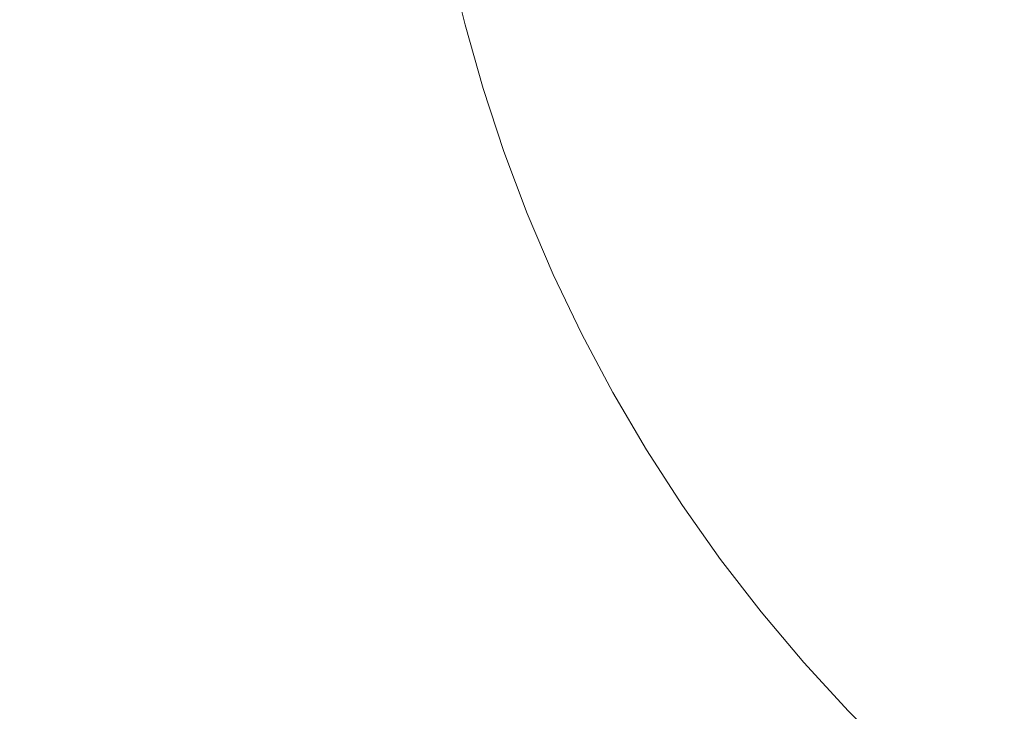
# Model space of a CAD drawing. Header units: centimetres. Extents: x -26.3 to 27.5, y 4.8 to 73.5.
# Tile 138 of 256: x -8.1118 to -8.0488, y 5.231 to 5.2753. Entities that reach past the tile are written whole.
import ezdxf

# ---------------------------------------------------------------- set-up
doc = ezdxf.new("R2010")
doc.units = ezdxf.units.CM
doc.header["$LTSCALE"] = 2.54
doc.layers.add('Lucido design-1', color=7, linetype='Continuous')

# ---------------------------------------------------------------- blocks, each defined once
blk = doc.blocks.new('Gruppo-3-1')
at = {"color": 7, "linetype": 'Continuous', "lineweight": 9}
for points in [[(-25.986537, 6.500212, -1479.014839), (-25.986537, 4.900212, -1479.014839), (27.113463, 4.900212, -1479.014839), (27.113463, 6.500212, -1479.014839)], [(-25.986537, 6.500212, -1515.114839), (-25.986537, 4.900212, -1515.114839), (27.113463, 4.900212, -1515.114839), (27.113463, 6.500212, -1515.114839)]]:
    blk.add_3dface(points, dxfattribs=at)
for points, invisible_edges in [([(-8.086537, 6.500212, -1479.414839), (9.213463, 6.500212, -1479.414839), (9.113463, 5.200212, -1479.414839), (-7.986537, 5.200212, -1479.414839)], 10), ([(-8.086537, 5.300212, -1479.414839), (-8.086537, 6.500212, -1479.414839), (-7.986537, 5.200212, -1479.414839)], 10), ([(-8.086537, 6.500212, -1515.514839), (9.213463, 6.500212, -1515.514839), (9.113463, 5.200212, -1515.514839), (-7.986537, 5.200212, -1515.514839)], 10), ([(-8.086537, 5.300212, -1515.514839), (-8.086537, 6.500212, -1515.514839), (-7.986537, 5.200212, -1515.514839)], 10), ([(-8.086177, 5.291731, -1479.414839), (-8.086447, 5.295968, -1479.414839), (-8.086537, 5.300212, -1479.414839), (-7.986537, 5.200212, -1479.414839)], 12), ([(-8.086447, 5.295968, -1515.514839), (-8.086537, 5.300212, -1515.514839), (-7.986537, 5.200212, -1515.514839)], 10), ([(-7.986537, 5.200212, -1515.514839), (-8.085727, 5.28751, -1515.514839), (-8.086177, 5.291731, -1515.514839), (-8.086447, 5.295968, -1515.514839)], 9), ([(-8.085099, 5.283312, -1479.414839), (-8.085727, 5.28751, -1479.414839), (-8.086177, 5.291731, -1479.414839), (-7.986537, 5.200212, -1479.414839)], 12), ([(-8.085727, 5.28751, -1515.514839), (-8.038968, 5.215059, -1515.514839), (-8.042535, 5.217361, -1515.514839), (-8.046001, 5.219812, -1515.514839)], 9), ([(-8.085727, 5.28751, -1515.514839), (-8.01582, 5.204595, -1515.514839), (-8.019851, 5.205924, -1515.514839)], 9), ([(-8.085727, 5.28751, -1515.514839), (-7.999239, 5.201022, -1515.514839), (-8.003437, 5.20165, -1515.514839)], 9), ([(-8.085727, 5.28751, -1515.514839), (-7.986537, 5.200212, -1515.514839), (-7.990782, 5.200302, -1515.514839), (-7.995018, 5.200572, -1515.514839)], 9), ([(-8.046001, 5.219812, -1515.514839), (-8.049359, 5.222408, -1515.514839), (-8.085727, 5.28751, -1515.514839)], 10), ([(-8.085727, 5.28751, -1515.514839), (-8.011735, 5.203439, -1515.514839), (-8.01582, 5.204595, -1515.514839)], 9), ([(-7.995018, 5.200572, -1515.514839), (-7.999239, 5.201022, -1515.514839), (-8.085727, 5.28751, -1515.514839)], 10), ([(-8.049359, 5.222408, -1515.514839), (-8.052605, 5.225145, -1515.514839), (-8.085727, 5.28751, -1515.514839)], 10), ([(-8.085727, 5.28751, -1515.514839), (-8.027728, 5.209089, -1515.514839), (-8.031558, 5.210919, -1515.514839)], 9), ([(-8.003437, 5.20165, -1515.514839), (-8.007605, 5.202456, -1515.514839), (-8.011735, 5.203439, -1515.514839), (-8.085727, 5.28751, -1515.514839)], 12), ([(-8.052605, 5.225145, -1515.514839), (-8.055731, 5.228016, -1515.514839), (-8.058733, 5.231018, -1515.514839), (-8.085727, 5.28751, -1515.514839)], 12), ([(-8.019851, 5.205924, -1515.514839), (-8.023823, 5.207423, -1515.514839), (-8.027728, 5.209089, -1515.514839), (-8.085727, 5.28751, -1515.514839)], 12), ([(-8.031558, 5.210919, -1515.514839), (-8.035307, 5.212911, -1515.514839), (-8.038968, 5.215059, -1515.514839), (-8.085727, 5.28751, -1515.514839)], 12), ([(-8.084293, 5.279144, -1515.514839), (-8.085099, 5.283312, -1515.514839), (-8.085727, 5.28751, -1515.514839), (-8.058733, 5.231018, -1515.514839)], 12), ([(-7.986537, 5.200212, -1479.414839), (-8.084293, 5.279144, -1479.414839), (-8.085099, 5.283312, -1479.414839)], 9), ([(-8.104433, 5.274804, -1479.416984), (-8.105405, 5.27983, -1479.416984), (-8.101336, 5.280528, -1479.416205), (-8.100397, 5.275673, -1479.416205)], 15), ([(-8.104433, 5.274804, -1515.516984), (-8.105405, 5.27983, -1515.516984), (-8.101336, 5.280528, -1515.516205), (-8.100397, 5.275673, -1515.516205)], 15), ([(-8.108429, 5.273942, -1479.417935), (-8.109434, 5.279139, -1479.417935), (-8.105405, 5.27983, -1479.416984), (-8.104433, 5.274804, -1479.416984)], 15), ([(-8.108429, 5.273942, -1515.517935), (-8.109434, 5.279139, -1515.517935), (-8.105405, 5.27983, -1515.516984), (-8.104433, 5.274804, -1515.516984)], 15), ([(-8.112379, 5.273091, -1479.419055), (-8.113416, 5.278456, -1479.419055), (-8.109434, 5.279139, -1479.417935), (-8.108429, 5.273942, -1479.417935)], 15), ([(-8.112379, 5.273091, -1515.519055), (-8.113416, 5.278456, -1515.519055), (-8.109434, 5.279139, -1515.517935), (-8.108429, 5.273942, -1515.517935)], 15), ([(-8.087106, 5.274026, -1479.414916), (-8.088127, 5.278318, -1479.414916), (-8.084293, 5.279144, -1479.414839), (-8.083311, 5.275014, -1479.414839)], 11), ([(-8.087106, 5.274026, -1515.514916), (-8.088127, 5.278318, -1515.514916), (-8.084293, 5.279144, -1515.514839), (-8.083311, 5.275014, -1515.514839)], 11), ([(-7.986537, 5.200212, -1479.414839), (-8.083311, 5.275014, -1479.414839), (-8.084293, 5.279144, -1479.414839)], 9), ([(-8.058733, 5.231018, -1515.514839), (-8.082154, 5.27093, -1515.514839), (-8.083311, 5.275014, -1515.514839), (-8.084293, 5.279144, -1515.514839)], 9), ([(-8.091174, 5.272967, -1479.41517), (-8.092236, 5.277432, -1479.41517), (-8.088127, 5.278318, -1479.414916), (-8.087106, 5.274026, -1479.414916)], 15), ([(-8.091174, 5.272967, -1515.51517), (-8.092236, 5.277432, -1515.51517), (-8.088127, 5.278318, -1515.514916), (-8.087106, 5.274026, -1515.514916)], 15), ([(-8.095226, 5.271912, -1479.4156), (-8.09633, 5.27655, -1479.4156), (-8.092236, 5.277432, -1479.41517), (-8.091174, 5.272967, -1479.41517)], 15), ([(-8.095226, 5.271912, -1515.5156), (-8.09633, 5.27655, -1515.5156), (-8.092236, 5.277432, -1515.51517), (-8.091174, 5.272967, -1515.51517)], 15), ([(-8.099253, 5.270863, -1479.416205), (-8.100397, 5.275673, -1479.416205), (-8.09633, 5.27655, -1479.4156), (-8.095226, 5.271912, -1479.4156)], 15), ([(-8.099253, 5.270863, -1515.516205), (-8.100397, 5.275673, -1515.516205), (-8.09633, 5.27655, -1515.5156), (-8.095226, 5.271912, -1515.5156)], 15), ([(-8.103248, 5.269823, -1479.416984), (-8.104433, 5.274804, -1479.416984), (-8.100397, 5.275673, -1479.416205), (-8.099253, 5.270863, -1479.416205)], 15), ([(-8.103248, 5.269823, -1515.516984), (-8.104433, 5.274804, -1515.516984), (-8.100397, 5.275673, -1515.516205), (-8.099253, 5.270863, -1515.516205)], 15), ([(-8.107204, 5.268793, -1479.417935), (-8.108429, 5.273942, -1479.417935), (-8.104433, 5.274804, -1479.416984), (-8.103248, 5.269823, -1479.416984)], 15), ([(-8.107204, 5.268793, -1515.517935), (-8.108429, 5.273942, -1515.517935), (-8.104433, 5.274804, -1515.516984), (-8.103248, 5.269823, -1515.516984)], 15), ([(-8.085904, 5.269781, -1479.414916), (-8.087106, 5.274026, -1479.414916), (-8.083311, 5.275014, -1479.414839), (-8.082154, 5.27093, -1479.414839)], 11), ([(-8.085904, 5.269781, -1515.514916), (-8.087106, 5.274026, -1515.514916), (-8.083311, 5.275014, -1515.514839), (-8.082154, 5.27093, -1515.514839)], 11), ([(-7.986537, 5.200212, -1479.414839), (-8.080825, 5.266898, -1479.414839), (-8.082154, 5.27093, -1479.414839), (-8.083311, 5.275014, -1479.414839)], 9), ([(-8.111114, 5.267775, -1479.419055), (-8.112379, 5.273091, -1479.419055), (-8.108429, 5.273942, -1479.417935), (-8.107204, 5.268793, -1479.417935)], 15), ([(-8.111114, 5.267775, -1515.519055), (-8.112379, 5.273091, -1515.519055), (-8.108429, 5.273942, -1515.517935), (-8.107204, 5.268793, -1515.517935)], 15), ([(-8.089924, 5.26855, -1479.41517), (-8.091174, 5.272967, -1479.41517), (-8.087106, 5.274026, -1479.414916), (-8.085904, 5.269781, -1479.414916)], 15), ([(-8.089924, 5.26855, -1515.51517), (-8.091174, 5.272967, -1515.51517), (-8.087106, 5.274026, -1515.514916), (-8.085904, 5.269781, -1515.514916)], 15), ([(-8.114972, 5.26677, -1479.420342), (-8.116275, 5.272251, -1479.420342), (-8.112379, 5.273091, -1479.419055), (-8.111114, 5.267775, -1479.419055)], 15), ([(-8.114972, 5.26677, -1515.520342), (-8.116275, 5.272251, -1515.520342), (-8.112379, 5.273091, -1515.519055), (-8.111114, 5.267775, -1515.519055)], 15), ([(-8.093927, 5.267324, -1479.4156), (-8.095226, 5.271912, -1479.4156), (-8.091174, 5.272967, -1479.41517), (-8.089924, 5.26855, -1479.41517)], 15), ([(-8.093927, 5.267324, -1515.5156), (-8.095226, 5.271912, -1515.5156), (-8.091174, 5.272967, -1515.51517), (-8.089924, 5.26855, -1515.51517)], 15), ([(-8.097906, 5.266106, -1479.416205), (-8.099253, 5.270863, -1479.416205), (-8.095226, 5.271912, -1479.4156), (-8.093927, 5.267324, -1479.4156)], 15), ([(-8.097906, 5.266106, -1515.516205), (-8.099253, 5.270863, -1515.516205), (-8.095226, 5.271912, -1515.5156), (-8.093927, 5.267324, -1515.5156)], 15), ([(-8.101853, 5.264897, -1479.416984), (-8.103248, 5.269823, -1479.416984), (-8.099253, 5.270863, -1479.416205), (-8.097906, 5.266106, -1479.416205)], 15), ([(-8.101853, 5.264897, -1515.516984), (-8.103248, 5.269823, -1515.516984), (-8.099253, 5.270863, -1515.516205), (-8.097906, 5.266106, -1515.516205)], 15), ([(-8.084523, 5.265591, -1479.414916), (-8.085904, 5.269781, -1479.414916), (-8.082154, 5.27093, -1479.414839), (-8.080825, 5.266898, -1479.414839)], 11), ([(-8.084523, 5.265591, -1515.514916), (-8.085904, 5.269781, -1515.514916), (-8.082154, 5.27093, -1515.514839), (-8.080825, 5.266898, -1515.514839)], 11), ([(-8.082154, 5.27093, -1515.514839), (-8.058733, 5.231018, -1515.514839), (-8.061605, 5.234145, -1515.514839), (-8.064341, 5.23739, -1515.514839)], 9), ([(-8.080825, 5.266898, -1515.514839), (-8.082154, 5.27093, -1515.514839), (-8.064341, 5.23739, -1515.514839)], 10), ([(-8.105762, 5.2637, -1479.417935), (-8.107204, 5.268793, -1479.417935), (-8.103248, 5.269823, -1479.416984), (-8.101853, 5.264897, -1479.416984)], 15), ([(-8.105762, 5.2637, -1515.517935), (-8.107204, 5.268793, -1515.517935), (-8.103248, 5.269823, -1515.516984), (-8.101853, 5.264897, -1515.516984)], 15), ([(-8.088487, 5.264191, -1479.41517), (-8.089924, 5.26855, -1479.41517), (-8.085904, 5.269781, -1479.414916), (-8.084523, 5.265591, -1479.414916)], 15), ([(-8.088487, 5.264191, -1515.51517), (-8.089924, 5.26855, -1515.51517), (-8.085904, 5.269781, -1515.514916), (-8.084523, 5.265591, -1515.514916)], 15), ([(-8.109625, 5.262517, -1479.419055), (-8.111114, 5.267775, -1479.419055), (-8.107204, 5.268793, -1479.417935), (-8.105762, 5.2637, -1479.417935)], 15), ([(-8.109625, 5.262517, -1515.519055), (-8.111114, 5.267775, -1515.519055), (-8.107204, 5.268793, -1515.517935), (-8.105762, 5.2637, -1515.517935)], 15), ([(-8.092435, 5.262796, -1479.4156), (-8.093927, 5.267324, -1479.4156), (-8.089924, 5.26855, -1479.41517), (-8.088487, 5.264191, -1479.41517)], 15), ([(-8.092435, 5.262796, -1515.5156), (-8.093927, 5.267324, -1515.5156), (-8.089924, 5.26855, -1515.51517), (-8.088487, 5.264191, -1515.51517)], 15), ([(-8.113437, 5.26135, -1479.420342), (-8.114972, 5.26677, -1479.420342), (-8.111114, 5.267775, -1479.419055), (-8.109625, 5.262517, -1479.419055)], 15), ([(-8.113437, 5.26135, -1515.520342), (-8.114972, 5.26677, -1515.520342), (-8.111114, 5.267775, -1515.519055), (-8.109625, 5.262517, -1515.519055)], 15), ([(-8.096358, 5.26141, -1479.416205), (-8.097906, 5.266106, -1479.416205), (-8.093927, 5.267324, -1479.4156), (-8.092435, 5.262796, -1479.4156)], 15), ([(-8.096358, 5.26141, -1515.516205), (-8.097906, 5.266106, -1515.516205), (-8.093927, 5.267324, -1515.5156), (-8.092435, 5.262796, -1515.5156)], 15), ([(-8.082966, 5.261464, -1479.414916), (-8.084523, 5.265591, -1479.414916), (-8.080825, 5.266898, -1479.414839), (-8.079326, 5.262926, -1479.414839)], 11), ([(-8.082966, 5.261464, -1515.514916), (-8.084523, 5.265591, -1515.514916), (-8.080825, 5.266898, -1515.514839), (-8.079326, 5.262926, -1515.514839)], 11), ([(-8.079326, 5.262926, -1479.414839), (-8.080825, 5.266898, -1479.414839), (-7.986537, 5.200212, -1479.414839)], 10), ([(-8.064341, 5.23739, -1515.514839), (-8.07766, 5.259022, -1515.514839), (-8.079326, 5.262926, -1515.514839), (-8.080825, 5.266898, -1515.514839)], 9), ([(-8.100251, 5.260035, -1479.416984), (-8.101853, 5.264897, -1479.416984), (-8.097906, 5.266106, -1479.416205), (-8.096358, 5.26141, -1479.416205)], 15), ([(-8.100251, 5.260035, -1515.516984), (-8.101853, 5.264897, -1515.516984), (-8.097906, 5.266106, -1515.516205), (-8.096358, 5.26141, -1515.516205)], 15), ([(-8.086866, 5.259897, -1479.41517), (-8.088487, 5.264191, -1479.41517), (-8.084523, 5.265591, -1479.414916), (-8.082966, 5.261464, -1479.414916)], 15), ([(-8.086866, 5.259897, -1515.51517), (-8.088487, 5.264191, -1515.51517), (-8.084523, 5.265591, -1515.514916), (-8.082966, 5.261464, -1515.514916)], 15), ([(-8.104105, 5.258673, -1479.417935), (-8.105762, 5.2637, -1479.417935), (-8.101853, 5.264897, -1479.416984), (-8.100251, 5.260035, -1479.416984)], 15), ([(-8.104105, 5.258673, -1515.517935), (-8.105762, 5.2637, -1515.517935), (-8.101853, 5.264897, -1515.516984), (-8.100251, 5.260035, -1515.516984)], 15), ([(-8.090751, 5.258335, -1479.4156), (-8.092435, 5.262796, -1479.4156), (-8.088487, 5.264191, -1479.41517), (-8.086866, 5.259897, -1479.41517)], 15), ([(-8.090751, 5.258335, -1515.5156), (-8.092435, 5.262796, -1515.5156), (-8.088487, 5.264191, -1515.51517), (-8.086866, 5.259897, -1515.51517)], 15), ([(-8.107914, 5.257327, -1479.419055), (-8.109625, 5.262517, -1479.419055), (-8.105762, 5.2637, -1479.417935), (-8.104105, 5.258673, -1479.417935)], 15), ([(-8.107914, 5.257327, -1515.519055), (-8.109625, 5.262517, -1515.519055), (-8.105762, 5.2637, -1515.517935), (-8.104105, 5.258673, -1515.517935)], 15), ([(-8.094613, 5.256784, -1479.416205), (-8.096358, 5.26141, -1479.416205), (-8.092435, 5.262796, -1479.4156), (-8.090751, 5.258335, -1479.4156)], 15), ([(-8.094613, 5.256784, -1515.516205), (-8.096358, 5.26141, -1515.516205), (-8.092435, 5.262796, -1515.5156), (-8.090751, 5.258335, -1515.5156)], 15), ([(-8.081234, 5.257406, -1479.414916), (-8.082966, 5.261464, -1479.414916), (-8.079326, 5.262926, -1479.414839), (-8.07766, 5.259022, -1479.414839)], 11), ([(-8.081234, 5.257406, -1515.514916), (-8.082966, 5.261464, -1515.514916), (-8.079326, 5.262926, -1515.514839), (-8.07766, 5.259022, -1515.514839)], 11), ([(-7.986537, 5.200212, -1479.414839), (-8.07583, 5.255192, -1479.414839), (-8.07766, 5.259022, -1479.414839), (-8.079326, 5.262926, -1479.414839)], 9), ([(-8.111673, 5.255999, -1479.420342), (-8.113437, 5.26135, -1479.420342), (-8.109625, 5.262517, -1479.419055), (-8.107914, 5.257327, -1479.419055)], 15), ([(-8.111673, 5.255999, -1515.520342), (-8.113437, 5.26135, -1515.520342), (-8.109625, 5.262517, -1515.519055), (-8.107914, 5.257327, -1515.519055)], 15), ([(-8.115374, 5.254691, -1479.421794), (-8.11719, 5.2602, -1479.421794), (-8.113437, 5.26135, -1479.420342), (-8.111673, 5.255999, -1479.420342)], 15), ([(-8.115374, 5.254691, -1515.521794), (-8.11719, 5.2602, -1515.521794), (-8.113437, 5.26135, -1515.520342), (-8.111673, 5.255999, -1515.520342)], 15), ([(-8.098443, 5.255245, -1479.416984), (-8.100251, 5.260035, -1479.416984), (-8.096358, 5.26141, -1479.416205), (-8.094613, 5.256784, -1479.416205)], 15), ([(-8.098443, 5.255245, -1515.516984), (-8.100251, 5.260035, -1515.516984), (-8.096358, 5.26141, -1515.516205), (-8.094613, 5.256784, -1515.516205)], 15), ([(-8.085065, 5.255675, -1479.41517), (-8.086866, 5.259897, -1479.41517), (-8.082966, 5.261464, -1479.414916), (-8.081234, 5.257406, -1479.414916)], 15), ([(-8.085065, 5.255675, -1515.51517), (-8.086866, 5.259897, -1515.51517), (-8.082966, 5.261464, -1515.514916), (-8.081234, 5.257406, -1515.514916)], 15), ([(-8.102236, 5.25372, -1479.417935), (-8.104105, 5.258673, -1479.417935), (-8.100251, 5.260035, -1479.416984), (-8.098443, 5.255245, -1479.416984)], 15), ([(-8.102236, 5.25372, -1515.517935), (-8.104105, 5.258673, -1515.517935), (-8.100251, 5.260035, -1515.516984), (-8.098443, 5.255245, -1515.516984)], 15), ([(-8.08888, 5.25395, -1479.4156), (-8.090751, 5.258335, -1479.4156), (-8.086866, 5.259897, -1479.41517), (-8.085065, 5.255675, -1479.41517)], 15), ([(-8.08888, 5.25395, -1515.5156), (-8.090751, 5.258335, -1515.5156), (-8.086866, 5.259897, -1515.51517), (-8.085065, 5.255675, -1515.51517)], 15), ([(-8.079332, 5.253426, -1479.414916), (-8.081234, 5.257406, -1479.414916), (-8.07766, 5.259022, -1479.414839), (-8.07583, 5.255192, -1479.414839)], 11), ([(-8.079332, 5.253426, -1515.514916), (-8.081234, 5.257406, -1515.514916), (-8.07766, 5.259022, -1515.514839), (-8.07583, 5.255192, -1515.514839)], 11), ([(-8.07583, 5.255192, -1515.514839), (-8.07766, 5.259022, -1515.514839), (-8.064341, 5.23739, -1515.514839)], 10), ([(-8.105985, 5.252214, -1479.419055), (-8.107914, 5.257327, -1479.419055), (-8.104105, 5.258673, -1479.417935), (-8.102236, 5.25372, -1479.417935)], 15), ([(-8.105985, 5.252214, -1515.519055), (-8.107914, 5.257327, -1515.519055), (-8.104105, 5.258673, -1515.517935), (-8.102236, 5.25372, -1515.517935)], 15), ([(-8.092672, 5.252236, -1479.416205), (-8.094613, 5.256784, -1479.416205), (-8.090751, 5.258335, -1479.4156), (-8.08888, 5.25395, -1479.4156)], 15), ([(-8.092672, 5.252236, -1515.516205), (-8.094613, 5.256784, -1515.516205), (-8.090751, 5.258335, -1515.5156), (-8.08888, 5.25395, -1515.5156)], 15), ([(-8.109684, 5.250728, -1479.420342), (-8.111673, 5.255999, -1479.420342), (-8.107914, 5.257327, -1479.419055), (-8.105985, 5.252214, -1479.419055)], 15), ([(-8.109684, 5.250728, -1515.520342), (-8.111673, 5.255999, -1515.520342), (-8.107914, 5.257327, -1515.519055), (-8.105985, 5.252214, -1515.519055)], 15), ([(-8.083086, 5.251533, -1479.41517), (-8.085065, 5.255675, -1479.41517), (-8.081234, 5.257406, -1479.414916), (-8.079332, 5.253426, -1479.414916)], 15), ([(-8.083086, 5.251533, -1515.51517), (-8.085065, 5.255675, -1515.51517), (-8.081234, 5.257406, -1515.514916), (-8.079332, 5.253426, -1515.514916)], 15), ([(-8.096434, 5.250536, -1479.416984), (-8.098443, 5.255245, -1479.416984), (-8.094613, 5.256784, -1479.416205), (-8.092672, 5.252236, -1479.416205)], 15), ([(-8.096434, 5.250536, -1515.516984), (-8.098443, 5.255245, -1515.516984), (-8.094613, 5.256784, -1515.516205), (-8.092672, 5.252236, -1515.516205)], 15), ([(-8.113326, 5.249264, -1479.421794), (-8.115374, 5.254691, -1479.421794), (-8.111673, 5.255999, -1479.420342), (-8.109684, 5.250728, -1479.420342)], 15), ([(-8.113326, 5.249264, -1515.521794), (-8.115374, 5.254691, -1515.521794), (-8.111673, 5.255999, -1515.520342), (-8.109684, 5.250728, -1515.520342)], 15), ([(-8.100159, 5.248852, -1479.417935), (-8.102236, 5.25372, -1479.417935), (-8.098443, 5.255245, -1479.416984), (-8.096434, 5.250536, -1479.416984)], 15), ([(-8.100159, 5.248852, -1515.517935), (-8.102236, 5.25372, -1515.517935), (-8.098443, 5.255245, -1515.516984), (-8.096434, 5.250536, -1515.516984)], 15), ([(-8.086825, 5.249648, -1479.4156), (-8.08888, 5.25395, -1479.4156), (-8.085065, 5.255675, -1479.41517), (-8.083086, 5.251533, -1479.41517)], 15), ([(-8.086825, 5.249648, -1515.5156), (-8.08888, 5.25395, -1515.5156), (-8.085065, 5.255675, -1515.51517), (-8.083086, 5.251533, -1515.51517)], 15), ([(-8.077263, 5.24953, -1479.414916), (-8.079332, 5.253426, -1479.414916), (-8.07583, 5.255192, -1479.414839), (-8.073839, 5.251443, -1479.414839)], 11), ([(-8.077263, 5.24953, -1515.514916), (-8.079332, 5.253426, -1515.514916), (-8.07583, 5.255192, -1515.514839), (-8.073839, 5.251443, -1515.514839)], 11), ([(-8.07169, 5.247781, -1479.414839), (-8.073839, 5.251443, -1479.414839), (-8.07583, 5.255192, -1479.414839), (-7.986537, 5.200212, -1479.414839)], 12), ([(-8.064341, 5.23739, -1515.514839), (-8.07169, 5.247781, -1515.514839), (-8.073839, 5.251443, -1515.514839), (-8.07583, 5.255192, -1515.514839)], 9), ([(-8.09054, 5.247775, -1479.416205), (-8.092672, 5.252236, -1479.416205), (-8.08888, 5.25395, -1479.4156), (-8.086825, 5.249648, -1479.4156)], 15), ([(-8.09054, 5.247775, -1515.516205), (-8.092672, 5.252236, -1515.516205), (-8.08888, 5.25395, -1515.5156), (-8.086825, 5.249648, -1515.5156)], 15), ([(-8.10384, 5.247188, -1479.419055), (-8.105985, 5.252214, -1479.419055), (-8.102236, 5.25372, -1479.417935), (-8.100159, 5.248852, -1479.417935)], 15), ([(-8.10384, 5.247188, -1515.519055), (-8.105985, 5.252214, -1515.519055), (-8.102236, 5.25372, -1515.517935), (-8.100159, 5.248852, -1515.517935)], 15), ([(-8.080933, 5.24748, -1479.41517), (-8.083086, 5.251533, -1479.41517), (-8.079332, 5.253426, -1479.414916), (-8.077263, 5.24953, -1479.414916)], 15), ([(-8.080933, 5.24748, -1515.51517), (-8.083086, 5.251533, -1515.51517), (-8.079332, 5.253426, -1515.514916), (-8.077263, 5.24953, -1515.514916)], 15), ([(-8.107473, 5.245546, -1479.420342), (-8.109684, 5.250728, -1479.420342), (-8.105985, 5.252214, -1479.419055), (-8.10384, 5.247188, -1479.419055)], 15), ([(-8.107473, 5.245546, -1515.520342), (-8.109684, 5.250728, -1515.520342), (-8.105985, 5.252214, -1515.519055), (-8.10384, 5.247188, -1515.519055)], 15), ([(-8.094226, 5.245916, -1479.416984), (-8.096434, 5.250536, -1479.416984), (-8.092672, 5.252236, -1479.416205), (-8.09054, 5.247775, -1479.416205)], 15), ([(-8.094226, 5.245916, -1515.516984), (-8.096434, 5.250536, -1515.516984), (-8.092672, 5.252236, -1515.516205), (-8.09054, 5.247775, -1515.516205)], 15), ([(-8.084588, 5.245438, -1479.4156), (-8.086825, 5.249648, -1479.4156), (-8.083086, 5.251533, -1479.41517), (-8.080933, 5.24748, -1479.41517)], 15), ([(-8.084588, 5.245438, -1515.5156), (-8.086825, 5.249648, -1515.5156), (-8.083086, 5.251533, -1515.51517), (-8.080933, 5.24748, -1515.51517)], 15), ([(-8.07503, 5.245725, -1479.414916), (-8.077263, 5.24953, -1479.414916), (-8.073839, 5.251443, -1479.414839), (-8.07169, 5.247781, -1479.414839)], 11), ([(-8.07503, 5.245725, -1515.514916), (-8.077263, 5.24953, -1515.514916), (-8.073839, 5.251443, -1515.514839), (-8.07169, 5.247781, -1515.514839)], 11), ([(-8.111049, 5.243929, -1479.421794), (-8.113326, 5.249264, -1479.421794), (-8.109684, 5.250728, -1479.420342), (-8.107473, 5.245546, -1479.420342)], 15), ([(-8.111049, 5.243929, -1515.521794), (-8.113326, 5.249264, -1515.521794), (-8.109684, 5.250728, -1515.520342), (-8.107473, 5.245546, -1515.520342)], 15), ([(-8.097876, 5.244076, -1479.417935), (-8.100159, 5.248852, -1479.417935), (-8.096434, 5.250536, -1479.416984), (-8.094226, 5.245916, -1479.416984)], 15), ([(-8.097876, 5.244076, -1515.517935), (-8.100159, 5.248852, -1515.517935), (-8.096434, 5.250536, -1515.516984), (-8.094226, 5.245916, -1515.516984)], 15), ([(-8.088221, 5.243408, -1479.416205), (-8.09054, 5.247775, -1479.416205), (-8.086825, 5.249648, -1479.4156), (-8.084588, 5.245438, -1479.4156)], 15), ([(-8.088221, 5.243408, -1515.516205), (-8.09054, 5.247775, -1515.516205), (-8.086825, 5.249648, -1515.5156), (-8.084588, 5.245438, -1515.5156)], 15), ([(-8.07861, 5.243521, -1479.41517), (-8.080933, 5.24748, -1479.41517), (-8.077263, 5.24953, -1479.414916), (-8.07503, 5.245725, -1479.414916)], 15), ([(-8.07861, 5.243521, -1515.51517), (-8.080933, 5.24748, -1515.51517), (-8.077263, 5.24953, -1515.514916), (-8.07503, 5.245725, -1515.514916)], 15), ([(-8.114564, 5.24234, -1479.423407), (-8.116905, 5.247826, -1479.423407), (-8.113326, 5.249264, -1479.421794), (-8.111049, 5.243929, -1479.421794)], 15), ([(-8.114564, 5.24234, -1515.523407), (-8.116905, 5.247826, -1515.523407), (-8.113326, 5.249264, -1515.521794), (-8.111049, 5.243929, -1515.521794)], 15), ([(-8.101484, 5.242257, -1479.419055), (-8.10384, 5.247188, -1479.419055), (-8.100159, 5.248852, -1479.417935), (-8.097876, 5.244076, -1479.417935)], 15), ([(-8.101484, 5.242257, -1515.519055), (-8.10384, 5.247188, -1515.519055), (-8.100159, 5.248852, -1515.517935), (-8.097876, 5.244076, -1515.517935)], 15), ([(-8.091825, 5.241395, -1479.416984), (-8.094226, 5.245916, -1479.416984), (-8.09054, 5.247775, -1479.416205), (-8.088221, 5.243408, -1479.416205)], 15), ([(-8.091825, 5.241395, -1515.516984), (-8.094226, 5.245916, -1515.516984), (-8.09054, 5.247775, -1515.516205), (-8.088221, 5.243408, -1515.516205)], 15), ([(-8.072638, 5.242018, -1479.414916), (-8.07503, 5.245725, -1479.414916), (-8.07169, 5.247781, -1479.414839), (-8.069388, 5.244215, -1479.414839)], 11), ([(-8.072638, 5.242018, -1515.514916), (-8.07503, 5.245725, -1515.514916), (-8.07169, 5.247781, -1515.514839), (-8.069388, 5.244215, -1515.514839)], 11), ([(-8.066937, 5.240749, -1479.414839), (-8.069388, 5.244215, -1479.414839), (-8.07169, 5.247781, -1479.414839), (-7.986537, 5.200212, -1479.414839)], 12), ([(-8.064341, 5.23739, -1515.514839), (-8.066937, 5.240749, -1515.514839), (-8.069388, 5.244215, -1515.514839), (-8.07169, 5.247781, -1515.514839)], 8), ([(-8.105043, 5.240462, -1479.420342), (-8.107473, 5.245546, -1479.420342), (-8.10384, 5.247188, -1479.419055), (-8.101484, 5.242257, -1479.419055)], 15), ([(-8.105043, 5.240462, -1515.520342), (-8.107473, 5.245546, -1515.520342), (-8.10384, 5.247188, -1515.519055), (-8.101484, 5.242257, -1515.519055)], 15), ([(-8.082175, 5.241325, -1479.4156), (-8.084588, 5.245438, -1479.4156), (-8.080933, 5.24748, -1479.41517), (-8.07861, 5.243521, -1479.41517)], 15), ([(-8.082175, 5.241325, -1515.5156), (-8.084588, 5.245438, -1515.5156), (-8.080933, 5.24748, -1515.51517), (-8.07861, 5.243521, -1515.51517)], 15), ([(-8.095394, 5.239401, -1479.417935), (-8.097876, 5.244076, -1479.417935), (-8.094226, 5.245916, -1479.416984), (-8.091825, 5.241395, -1479.416984)], 15), ([(-8.095394, 5.239401, -1515.517935), (-8.097876, 5.244076, -1515.517935), (-8.094226, 5.245916, -1515.516984), (-8.091825, 5.241395, -1515.516984)], 15), ([(-8.108548, 5.238695, -1479.421794), (-8.111049, 5.243929, -1479.421794), (-8.107473, 5.245546, -1479.420342), (-8.105043, 5.240462, -1479.420342)], 15), ([(-8.108548, 5.238695, -1515.521794), (-8.111049, 5.243929, -1515.521794), (-8.107473, 5.245546, -1515.520342), (-8.105043, 5.240462, -1515.520342)], 15), ([(-8.085719, 5.239144, -1479.416205), (-8.088221, 5.243408, -1479.416205), (-8.084588, 5.245438, -1479.4156), (-8.082175, 5.241325, -1479.4156)], 15), ([(-8.085719, 5.239144, -1515.516205), (-8.088221, 5.243408, -1515.516205), (-8.084588, 5.245438, -1515.5156), (-8.082175, 5.241325, -1515.5156)], 15), ([(-8.076121, 5.239664, -1479.41517), (-8.07861, 5.243521, -1479.41517), (-8.07503, 5.245725, -1479.414916), (-8.072638, 5.242018, -1479.414916)], 15), ([(-8.076121, 5.239664, -1515.51517), (-8.07861, 5.243521, -1515.51517), (-8.07503, 5.245725, -1515.514916), (-8.072638, 5.242018, -1515.514916)], 15), ([(-8.111993, 5.236959, -1479.423407), (-8.114564, 5.24234, -1479.423407), (-8.111049, 5.243929, -1479.421794), (-8.108548, 5.238695, -1479.421794)], 15), ([(-8.111993, 5.236959, -1515.523407), (-8.114564, 5.24234, -1515.523407), (-8.111049, 5.243929, -1515.521794), (-8.108548, 5.238695, -1515.521794)], 15), ([(-8.098921, 5.237431, -1479.419055), (-8.101484, 5.242257, -1479.419055), (-8.097876, 5.244076, -1479.417935), (-8.095394, 5.239401, -1479.417935)], 15), ([(-8.098921, 5.237431, -1515.519055), (-8.101484, 5.242257, -1515.519055), (-8.097876, 5.244076, -1515.517935), (-8.095394, 5.239401, -1515.517935)], 15), ([(-8.070091, 5.238416, -1479.414916), (-8.072638, 5.242018, -1479.414916), (-8.069388, 5.244215, -1479.414839), (-8.066937, 5.240749, -1479.414839)], 11), ([(-8.070091, 5.238416, -1515.514916), (-8.072638, 5.242018, -1515.514916), (-8.069388, 5.244215, -1515.514839), (-8.066937, 5.240749, -1515.514839)], 11), ([(-8.089234, 5.236979, -1479.416984), (-8.091825, 5.241395, -1479.416984), (-8.088221, 5.243408, -1479.416205), (-8.085719, 5.239144, -1479.416205)], 15), ([(-8.089234, 5.236979, -1515.516984), (-8.091825, 5.241395, -1515.516984), (-8.088221, 5.243408, -1515.516205), (-8.085719, 5.239144, -1515.516205)], 15), ([(-8.07959, 5.23732, -1479.4156), (-8.082175, 5.241325, -1479.4156), (-8.07861, 5.243521, -1479.41517), (-8.076121, 5.239664, -1479.41517)], 15), ([(-8.07959, 5.23732, -1515.5156), (-8.082175, 5.241325, -1515.5156), (-8.07861, 5.243521, -1515.51517), (-8.076121, 5.239664, -1515.51517)], 15), ([(-8.102401, 5.235487, -1479.420342), (-8.105043, 5.240462, -1479.420342), (-8.101484, 5.242257, -1479.419055), (-8.098921, 5.237431, -1479.419055)], 15), ([(-8.102401, 5.235487, -1515.520342), (-8.105043, 5.240462, -1515.520342), (-8.101484, 5.242257, -1515.519055), (-8.098921, 5.237431, -1515.519055)], 15), ([(-8.07347, 5.235917, -1479.41517), (-8.076121, 5.239664, -1479.41517), (-8.072638, 5.242018, -1479.414916), (-8.070091, 5.238416, -1479.414916)], 15), ([(-8.07347, 5.235917, -1515.51517), (-8.076121, 5.239664, -1515.51517), (-8.072638, 5.242018, -1515.514916), (-8.070091, 5.238416, -1515.514916)], 15), ([(-8.092715, 5.234836, -1479.417935), (-8.095394, 5.239401, -1479.417935), (-8.091825, 5.241395, -1479.416984), (-8.089234, 5.236979, -1479.416984)], 15), ([(-8.092715, 5.234836, -1515.517935), (-8.095394, 5.239401, -1515.517935), (-8.091825, 5.241395, -1515.516984), (-8.089234, 5.236979, -1515.516984)], 15), ([(-8.083037, 5.234989, -1479.416205), (-8.085719, 5.239144, -1479.416205), (-8.082175, 5.241325, -1479.4156), (-8.07959, 5.23732, -1479.4156)], 15), ([(-8.083037, 5.234989, -1515.516205), (-8.085719, 5.239144, -1515.516205), (-8.082175, 5.241325, -1515.5156), (-8.07959, 5.23732, -1515.5156)], 15), ([(-8.067393, 5.234926, -1479.414916), (-8.070091, 5.238416, -1479.414916), (-8.066937, 5.240749, -1479.414839), (-8.064341, 5.23739, -1479.414839)], 11), ([(-8.067393, 5.234926, -1515.514916), (-8.070091, 5.238416, -1515.514916), (-8.066937, 5.240749, -1515.514839), (-8.064341, 5.23739, -1515.514839)], 11), ([(-7.986537, 5.200212, -1479.414839), (-8.064341, 5.23739, -1479.414839), (-8.066937, 5.240749, -1479.414839)], 9), ([(-8.105827, 5.233573, -1479.421794), (-8.108548, 5.238695, -1479.421794), (-8.105043, 5.240462, -1479.420342), (-8.102401, 5.235487, -1479.420342)], 15), ([(-8.105827, 5.233573, -1515.521794), (-8.108548, 5.238695, -1515.521794), (-8.105043, 5.240462, -1515.520342), (-8.102401, 5.235487, -1515.520342)], 15), ([(-8.076837, 5.233427, -1479.4156), (-8.07959, 5.23732, -1479.4156), (-8.076121, 5.239664, -1479.41517), (-8.07347, 5.235917, -1479.41517)], 15), ([(-8.076837, 5.233427, -1515.5156), (-8.07959, 5.23732, -1515.5156), (-8.076121, 5.239664, -1515.51517), (-8.07347, 5.235917, -1515.51517)], 15), ([(-8.096155, 5.232718, -1479.419055), (-8.098921, 5.237431, -1479.419055), (-8.095394, 5.239401, -1479.417935), (-8.092715, 5.234836, -1479.417935)], 15), ([(-8.096155, 5.232718, -1515.519055), (-8.098921, 5.237431, -1515.519055), (-8.095394, 5.239401, -1515.517935), (-8.092715, 5.234836, -1515.517935)], 15), ([(-8.086458, 5.232678, -1479.416984), (-8.089234, 5.236979, -1479.416984), (-8.085719, 5.239144, -1479.416205), (-8.083037, 5.234989, -1479.416205)], 15), ([(-8.086458, 5.232678, -1515.516984), (-8.089234, 5.236979, -1515.516984), (-8.085719, 5.239144, -1515.516205), (-8.083037, 5.234989, -1515.516205)], 15), ([(-8.109195, 5.231691, -1479.423407), (-8.111993, 5.236959, -1479.423407), (-8.108548, 5.238695, -1479.421794), (-8.105827, 5.233573, -1479.421794)], 15), ([(-8.109195, 5.231691, -1515.523407), (-8.111993, 5.236959, -1515.523407), (-8.108548, 5.238695, -1515.521794), (-8.105827, 5.233573, -1515.521794)], 15), ([(-8.070663, 5.232285, -1479.41517), (-8.07347, 5.235917, -1479.41517), (-8.070091, 5.238416, -1479.414916), (-8.067393, 5.234926, -1479.414916)], 15), ([(-8.070663, 5.232285, -1515.51517), (-8.07347, 5.235917, -1515.51517), (-8.070091, 5.238416, -1515.514916), (-8.067393, 5.234926, -1515.514916)], 15), ([(-8.112498, 5.229846, -1479.425178), (-8.115371, 5.235256, -1479.425178), (-8.111993, 5.236959, -1479.423407), (-8.109195, 5.231691, -1479.423407)], 15), ([(-8.112498, 5.229846, -1515.525178), (-8.115371, 5.235256, -1515.525178), (-8.111993, 5.236959, -1515.523407), (-8.109195, 5.231691, -1515.523407)], 15), ([(-8.099549, 5.230628, -1479.420342), (-8.102401, 5.235487, -1479.420342), (-8.098921, 5.237431, -1479.419055), (-8.096155, 5.232718, -1479.419055)], 15), ([(-8.099549, 5.230628, -1515.520342), (-8.102401, 5.235487, -1515.520342), (-8.098921, 5.237431, -1515.519055), (-8.096155, 5.232718, -1515.519055)], 15), ([(-8.089844, 5.230389, -1479.417935), (-8.092715, 5.234836, -1479.417935), (-8.089234, 5.236979, -1479.416984), (-8.086458, 5.232678, -1479.416984)], 15), ([(-8.089844, 5.230389, -1515.517935), (-8.092715, 5.234836, -1515.517935), (-8.089234, 5.236979, -1515.516984), (-8.086458, 5.232678, -1515.516984)], 15), ([(-8.080182, 5.230953, -1479.416205), (-8.083037, 5.234989, -1479.416205), (-8.07959, 5.23732, -1479.4156), (-8.076837, 5.233427, -1479.4156)], 15), ([(-8.080182, 5.230953, -1515.516205), (-8.083037, 5.234989, -1515.516205), (-8.07959, 5.23732, -1515.5156), (-8.076837, 5.233427, -1515.5156)], 15), ([(-8.064549, 5.231553, -1479.414916), (-8.067393, 5.234926, -1479.414916), (-8.064341, 5.23739, -1479.414839), (-8.061605, 5.234145, -1479.414839)], 11), ([(-8.064549, 5.231553, -1515.514916), (-8.067393, 5.234926, -1515.514916), (-8.064341, 5.23739, -1515.514839), (-8.061605, 5.234145, -1515.514839)], 11), ([(-8.058733, 5.231018, -1479.414839), (-8.061605, 5.234145, -1479.414839), (-8.064341, 5.23739, -1479.414839), (-7.986537, 5.200212, -1479.414839)], 12), ([(-8.073921, 5.229655, -1479.4156), (-8.076837, 5.233427, -1479.4156), (-8.07347, 5.235917, -1479.41517), (-8.070663, 5.232285, -1479.41517)], 15), ([(-8.073921, 5.229655, -1515.5156), (-8.076837, 5.233427, -1515.5156), (-8.07347, 5.235917, -1515.51517), (-8.070663, 5.232285, -1515.51517)], 15), ([(-8.102892, 5.22857, -1479.421794), (-8.105827, 5.233573, -1479.421794), (-8.102401, 5.235487, -1479.420342), (-8.099549, 5.230628, -1479.420342)], 15), ([(-8.102892, 5.22857, -1515.521794), (-8.105827, 5.233573, -1515.521794), (-8.102401, 5.235487, -1515.520342), (-8.099549, 5.230628, -1515.520342)], 15), ([(-8.093192, 5.228126, -1479.419055), (-8.096155, 5.232718, -1479.419055), (-8.092715, 5.234836, -1479.417935), (-8.089844, 5.230389, -1479.417935)], 15), ([(-8.093192, 5.228126, -1515.519055), (-8.096155, 5.232718, -1515.519055), (-8.092715, 5.234836, -1515.517935), (-8.089844, 5.230389, -1515.517935)], 15), ([(-8.083501, 5.228498, -1479.416984), (-8.086458, 5.232678, -1479.416984), (-8.083037, 5.234989, -1479.416205), (-8.080182, 5.230953, -1479.416205)], 15), ([(-8.083501, 5.228498, -1515.516984), (-8.086458, 5.232678, -1515.516984), (-8.083037, 5.234989, -1515.516205), (-8.080182, 5.230953, -1515.516205)], 15), ([(-8.067704, 5.228776, -1479.41517), (-8.070663, 5.232285, -1479.41517), (-8.067393, 5.234926, -1479.414916), (-8.064549, 5.231553, -1479.414916)], 15), ([(-8.067704, 5.228776, -1515.51517), (-8.070663, 5.232285, -1515.51517), (-8.067393, 5.234926, -1515.514916), (-8.064549, 5.231553, -1515.514916)], 15), ([(-8.061565, 5.228304, -1479.414916), (-8.064549, 5.231553, -1479.414916), (-8.061605, 5.234145, -1479.414839), (-8.058733, 5.231018, -1479.414839)], 11), ([(-8.061565, 5.228304, -1515.514916), (-8.064549, 5.231553, -1515.514916), (-8.061605, 5.234145, -1515.514839), (-8.058733, 5.231018, -1515.514839)], 11), ([(-8.106176, 5.226547, -1479.423407), (-8.109195, 5.231691, -1479.423407), (-8.105827, 5.233573, -1479.421794), (-8.102892, 5.22857, -1479.421794)], 15), ([(-8.106176, 5.226547, -1515.523407), (-8.109195, 5.231691, -1515.523407), (-8.105827, 5.233573, -1515.521794), (-8.102892, 5.22857, -1515.521794)], 15), ([(-8.077159, 5.227041, -1479.416205), (-8.080182, 5.230953, -1479.416205), (-8.076837, 5.233427, -1479.4156), (-8.073921, 5.229655, -1479.4156)], 15), ([(-8.077159, 5.227041, -1515.516205), (-8.080182, 5.230953, -1515.516205), (-8.076837, 5.233427, -1515.5156), (-8.073921, 5.229655, -1515.5156)], 15), ([(-8.096494, 5.225894, -1479.420342), (-8.099549, 5.230628, -1479.420342), (-8.096155, 5.232718, -1479.419055), (-8.093192, 5.228126, -1479.419055)], 15), ([(-8.096494, 5.225894, -1515.520342), (-8.099549, 5.230628, -1515.520342), (-8.096155, 5.232718, -1515.519055), (-8.093192, 5.228126, -1515.519055)], 15), ([(-8.086788, 5.226067, -1479.417935), (-8.089844, 5.230389, -1479.417935), (-8.086458, 5.232678, -1479.416984), (-8.083501, 5.228498, -1479.416984)], 15), ([(-8.086788, 5.226067, -1515.517935), (-8.089844, 5.230389, -1515.517935), (-8.086458, 5.232678, -1515.516984), (-8.083501, 5.228498, -1515.516984)], 15), ([(-8.070848, 5.22601, -1479.4156), (-8.073921, 5.229655, -1479.4156), (-8.070663, 5.232285, -1479.41517), (-8.067704, 5.228776, -1479.41517)], 15), ([(-8.070848, 5.22601, -1515.5156), (-8.073921, 5.229655, -1515.5156), (-8.070663, 5.232285, -1515.51517), (-8.067704, 5.228776, -1515.51517)], 15), ([(-8.109398, 5.224564, -1479.425178), (-8.112498, 5.229846, -1479.425178), (-8.109195, 5.231691, -1479.423407), (-8.106176, 5.226547, -1479.423407)], 15), ([(-8.109398, 5.224564, -1515.525178), (-8.112498, 5.229846, -1515.525178), (-8.109195, 5.231691, -1515.523407), (-8.106176, 5.226547, -1515.523407)], 15), ([(-8.064599, 5.225396, -1479.41517), (-8.067704, 5.228776, -1479.41517), (-8.064549, 5.231553, -1479.414916), (-8.061565, 5.228304, -1479.414916)], 15), ([(-8.064599, 5.225396, -1515.51517), (-8.067704, 5.228776, -1515.51517), (-8.064549, 5.231553, -1515.514916), (-8.061565, 5.228304, -1515.514916)], 15)]:
    blk.add_3dface(points, dxfattribs=dict(at, invisible_edges=invisible_edges))
blk = doc.blocks.new('Gruppo-4-1')
at = {"color": 7}
blk.add_blockref('Gruppo-3-1', (0, 0), dxfattribs=at)

msp = doc.modelspace()

# ---------------------------------------------------------------- block references
at = {"layer": 'Lucido design-1', "color": 7}
msp.add_blockref('Gruppo-4-1', (0, 0), dxfattribs=at)

doc.saveas('drawing.dxf')
